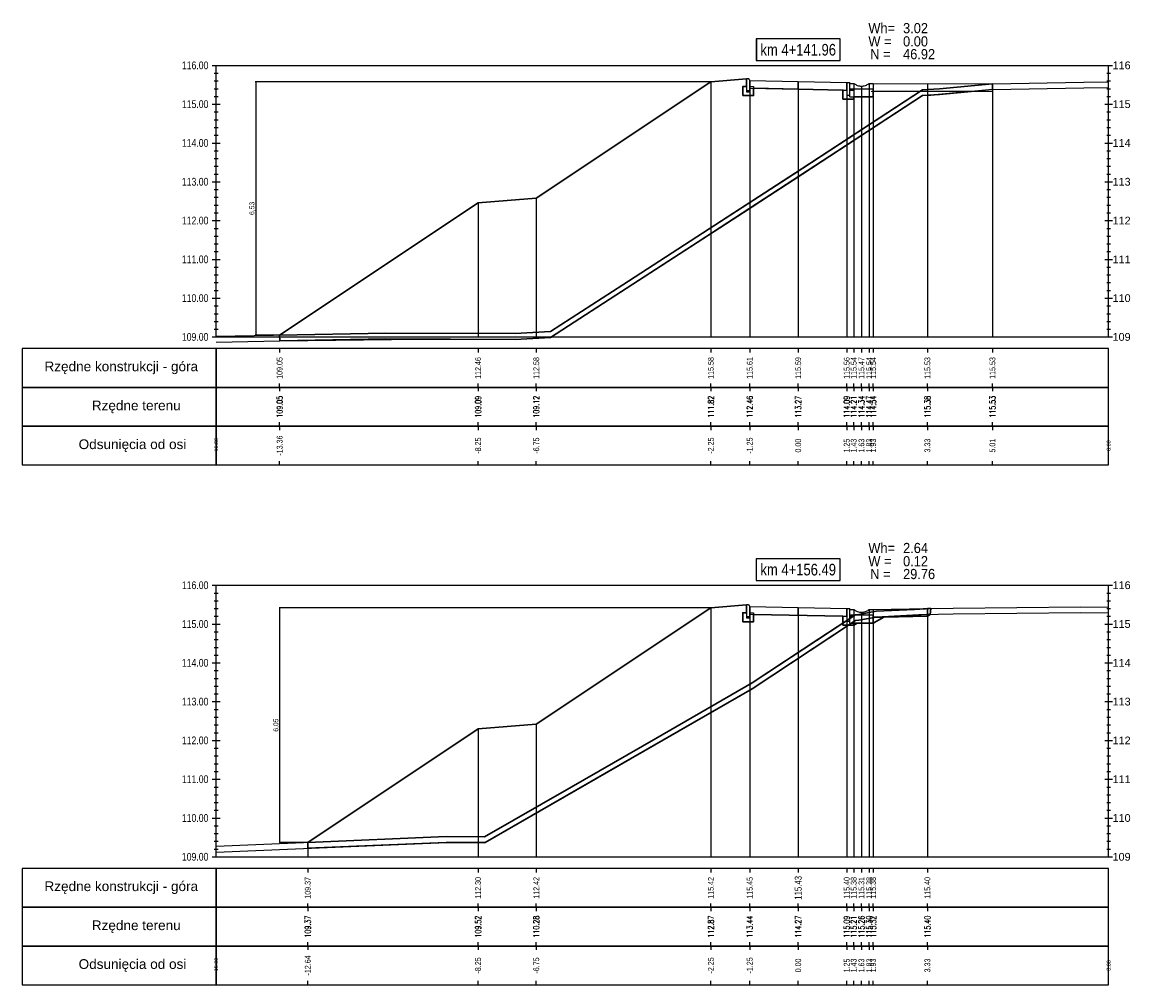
# Model space of a CAD drawing. Extents: x 7537626 to 7538805, y 5722894 to 5725486.
# Tile 10 of 105: x 7538125 to 7538153, y 5725310 to 5725335. Entities that reach past the tile are written whole.
import ezdxf

# ---------------------------------------------------------------- set-up
doc = ezdxf.new("R2010")
doc.units = 0
doc.header["$PDMODE"] = 35
doc.header["$PDSIZE"] = 0.3
for name, color, linetype in [('C-DROGI-PROFILE', 7, 'Continuous'), ('C-DROGI-PROFILE-ETYKIETY', 7, 'Continuous'), ('C-DROGI-PRZEKROJE-ETYKIETY', 7, 'Continuous'), ('C-POPRZECZKA-przekrój', 2, 'Continuous'), ('C-POPRZECZKA-widok', 1, 'Continuous')]:
    doc.layers.add(name, color=color, linetype=linetype)
for name, color, linetype, true_color in [('C-humus', 7, 'Continuous', 0x003df5), ('C-Teren', 7, 'Continuous', 0x008521), ('poprzeczki', 7, 'Continuous', 0x0000d6)]:
    doc.layers.add(name, color=color, linetype=linetype, true_color=true_color)
for name, color, linetype, lineweight, plot in [('D-1.pow. hum.', 7, 'Continuous', 30, False), ('D-2.wykop', 30, 'Continuous', 30, False), ('D-3.nasyp', 4, 'Continuous', 30, False)]:
    doc.layers.add(name, color=color, linetype=linetype, lineweight=lineweight, plot=plot)
doc.layers.add('D-roboty-ziemne-opis', color=2, linetype='Continuous', lineweight=30)
doc.styles.add('2mm08', font='arial.ttf', dxfattribs={"width": 0.8})
doc.styles.add('opis_50', font='arial.ttf', dxfattribs={"height": 0.125})
doc.styles.get("Standard").update_dxf_attribs({"font": 'arial.ttf'})
doc.dimstyles.new('OPIS_50', dxfattribs={"dimscale": 0.5, "dimtxt": 0.125, "dimasz": 0.25, "dimexe": 0.1, "dimexo": 0.15, "dimgap": 0.1, "dimtad": 1, "dimzin": 0, "dimtxsty": 'opis_50', "dimblk": 'ARCHTICK', "dimcen": 0.15, "dimdle": 0.1, "dimaunit": 2, "dimadec": 4, "dimazin": 0, "dimtfac": 1, "dimtmove": 0, "dimatfit": 3, "dimfxl": 1, "dimarcsym": 0})

# ---------------------------------------------------------------- blocks, each defined once
blk = doc.blocks.new('_ArchTick')
at = {"color": 0, "linetype": 'ByBlock', "const_width": 0.15}
blk.add_lwpolyline([(-0.5, -0.5), (0.5, 0.5)], dxfattribs=at)
blk = doc.blocks.new('*D201')
at = {"layer": 'Defpoints', "color": 0, "transparency": 16777216}
for p in [(7538142.468, 5725333.06), (7538130.736, 5725326.531), (7538131.354, 5725326.531)]:
    blk.add_point(p, dxfattribs=at)
at = {"layer": 'poprzeczki', "color": 0, "lineweight": -2, "transparency": 16777216}
for p, q in [((7538142.453, 5725333.06), (7538130.726, 5725333.06)), ((7538130.736, 5725333.07), (7538130.736, 5725326.521)), ((7538131.339, 5725326.531), (7538130.726, 5725326.531))]:
    blk.add_line(p, q, dxfattribs=at)
at = {"layer": 'poprzeczki', "color": 0, "lineweight": -2, "transparency": 16777216, "xscale": 0.025, "yscale": 0.025, "zscale": 0.025}
for p, rotation in [((7538130.736, 5725333.06), 90), ((7538130.736, 5725326.531), 270)]:
    blk.add_blockref('_ArchTick', p, dxfattribs=dict(at, rotation=rotation))
at = {"layer": 'poprzeczki', "color": 0, "transparency": 16777216, "insert": (7538130.651, 5725329.796), "char_height": 0.125, "attachment_point": 5, "rotation": 90, "style": 'opis_50'}
blk.add_mtext('6,53', dxfattribs=at)
blk = doc.blocks.new('*D202')
at = {"layer": 'Defpoints', "color": 0, "transparency": 16777216}
for p in [(7538142.468, 5725319.498), (7538131.353, 5725313.452), (7538132.079, 5725313.452)]:
    blk.add_point(p, dxfattribs=at)
at = {"layer": 'poprzeczki', "color": 0, "lineweight": -2, "transparency": 16777216}
for p, q in [((7538142.453, 5725319.498), (7538131.343, 5725319.498)), ((7538131.353, 5725319.508), (7538131.353, 5725313.442)), ((7538132.064, 5725313.452), (7538131.343, 5725313.452))]:
    blk.add_line(p, q, dxfattribs=at)
at = {"layer": 'poprzeczki', "color": 0, "lineweight": -2, "transparency": 16777216, "xscale": 0.025, "yscale": 0.025, "zscale": 0.025}
for p, rotation in [((7538131.353, 5725319.498), 90), ((7538131.353, 5725313.452), 270)]:
    blk.add_blockref('_ArchTick', p, dxfattribs=dict(at, rotation=rotation))
at = {"layer": 'poprzeczki', "color": 0, "transparency": 16777216, "insert": (7538131.268, 5725316.475), "char_height": 0.125, "attachment_point": 5, "rotation": 90, "style": 'opis_50'}
blk.add_mtext('6,05', dxfattribs=at)

msp = doc.modelspace()

# ---------------------------------------------------------------- linework, layer by layer
at = {"layer": 'C-DROGI-PROFILE', "color": 7, "linetype": 'Continuous', "lineweight": -3}
for p, q in [((7538131.354, 5725326.181), (7538131.354, 5725326.081)), ((7538136.468, 5725326.181), (7538136.468, 5725326.081)), ((7538137.968, 5725326.181), (7538137.968, 5725326.081)), ((7538142.468, 5725326.181), (7538142.468, 5725326.081)), ((7538143.468, 5725326.181), (7538143.468, 5725326.081)), ((7538144.718, 5725326.181), (7538144.718, 5725326.081)), ((7538145.968, 5725326.181), (7538145.968, 5725326.081)), ((7538146.148, 5725326.181), (7538146.148, 5725326.081)), ((7538146.348, 5725326.181), (7538146.348, 5725326.081)), ((7538146.548, 5725326.181), (7538146.548, 5725326.081)), ((7538146.648, 5725326.181), (7538146.648, 5725326.081)), ((7538148.048, 5725326.181), (7538148.048, 5725326.081)), ((7538149.724, 5725326.181), (7538149.724, 5725326.081)), ((7538131.354, 5725325.181), (7538131.354, 5725325.281)), ((7538131.354, 5725325.181), (7538131.354, 5725325.081)), ((7538136.468, 5725325.181), (7538136.468, 5725325.281)), ((7538136.468, 5725325.181), (7538136.468, 5725325.081)), ((7538137.968, 5725325.181), (7538137.968, 5725325.281)), ((7538137.968, 5725325.181), (7538137.968, 5725325.081)), ((7538142.468, 5725325.181), (7538142.468, 5725325.281)), ((7538142.468, 5725325.181), (7538142.468, 5725325.081)), ((7538143.468, 5725325.181), (7538143.468, 5725325.281)), ((7538143.468, 5725325.181), (7538143.468, 5725325.081)), ((7538144.718, 5725325.181), (7538144.718, 5725325.281)), ((7538144.718, 5725325.181), (7538144.718, 5725325.081)), ((7538145.968, 5725325.181), (7538145.968, 5725325.281)), ((7538145.968, 5725325.181), (7538145.968, 5725325.081)), ((7538146.148, 5725325.181), (7538146.148, 5725325.281)), ((7538146.148, 5725325.181), (7538146.148, 5725325.081)), ((7538146.348, 5725325.181), (7538146.348, 5725325.281)), ((7538146.348, 5725325.181), (7538146.348, 5725325.081)), ((7538146.548, 5725325.181), (7538146.548, 5725325.281)), ((7538146.548, 5725325.181), (7538146.548, 5725325.081)), ((7538146.648, 5725325.181), (7538146.648, 5725325.281)), ((7538146.648, 5725325.181), (7538146.648, 5725325.081)), ((7538148.048, 5725325.181), (7538148.048, 5725325.281)), ((7538148.048, 5725325.181), (7538148.048, 5725325.081)), ((7538149.724, 5725325.181), (7538149.724, 5725325.281)), ((7538149.724, 5725325.181), (7538149.724, 5725325.081)), ((7538131.354, 5725324.181), (7538131.354, 5725324.281)), ((7538131.354, 5725324.181), (7538131.354, 5725324.081)), ((7538136.468, 5725324.181), (7538136.468, 5725324.281)), ((7538136.468, 5725324.181), (7538136.468, 5725324.081)), ((7538137.968, 5725324.181), (7538137.968, 5725324.281)), ((7538137.968, 5725324.181), (7538137.968, 5725324.081)), ((7538142.468, 5725324.181), (7538142.468, 5725324.281)), ((7538142.468, 5725324.181), (7538142.468, 5725324.081)), ((7538143.468, 5725324.181), (7538143.468, 5725324.281)), ((7538143.468, 5725324.181), (7538143.468, 5725324.081)), ((7538144.718, 5725324.181), (7538144.718, 5725324.281)), ((7538144.718, 5725324.181), (7538144.718, 5725324.081)), ((7538145.968, 5725324.181), (7538145.968, 5725324.281)), ((7538145.968, 5725324.181), (7538145.968, 5725324.081)), ((7538146.148, 5725324.181), (7538146.148, 5725324.281)), ((7538146.148, 5725324.181), (7538146.148, 5725324.081)), ((7538146.348, 5725324.181), (7538146.348, 5725324.281)), ((7538146.348, 5725324.181), (7538146.348, 5725324.081)), ((7538146.548, 5725324.181), (7538146.548, 5725324.281)), ((7538146.548, 5725324.181), (7538146.548, 5725324.081)), ((7538146.648, 5725324.181), (7538146.648, 5725324.281)), ((7538146.648, 5725324.181), (7538146.648, 5725324.081)), ((7538148.048, 5725324.181), (7538148.048, 5725324.281)), ((7538148.048, 5725324.181), (7538148.048, 5725324.081)), ((7538149.724, 5725324.181), (7538149.724, 5725324.281)), ((7538149.724, 5725324.181), (7538149.724, 5725324.081)), ((7538131.354, 5725323.181), (7538131.354, 5725323.281)), ((7538136.468, 5725323.181), (7538136.468, 5725323.281)), ((7538137.968, 5725323.181), (7538137.968, 5725323.281)), ((7538142.468, 5725323.181), (7538142.468, 5725323.281)), ((7538143.468, 5725323.181), (7538143.468, 5725323.281)), ((7538144.718, 5725323.181), (7538144.718, 5725323.281)), ((7538145.968, 5725323.181), (7538145.968, 5725323.281)), ((7538146.148, 5725323.181), (7538146.148, 5725323.281)), ((7538146.348, 5725323.181), (7538146.348, 5725323.281)), ((7538146.548, 5725323.181), (7538146.548, 5725323.281)), ((7538146.648, 5725323.181), (7538146.648, 5725323.281)), ((7538148.048, 5725323.181), (7538148.048, 5725323.281)), ((7538149.724, 5725323.181), (7538149.724, 5725323.281)), ((7538132.079, 5725312.78), (7538132.079, 5725312.68)), ((7538136.468, 5725312.78), (7538136.468, 5725312.68)), ((7538137.968, 5725312.78), (7538137.968, 5725312.68)), ((7538142.468, 5725312.78), (7538142.468, 5725312.68)), ((7538143.468, 5725312.78), (7538143.468, 5725312.68)), ((7538144.718, 5725312.78), (7538144.718, 5725312.68)), ((7538145.968, 5725312.78), (7538145.968, 5725312.68)), ((7538146.148, 5725312.78), (7538146.148, 5725312.68)), ((7538146.348, 5725312.78), (7538146.348, 5725312.68)), ((7538146.548, 5725312.78), (7538146.548, 5725312.68)), ((7538146.648, 5725312.78), (7538146.648, 5725312.68)), ((7538148.048, 5725312.78), (7538148.048, 5725312.68)), ((7538132.079, 5725311.78), (7538132.079, 5725311.88)), ((7538132.079, 5725311.78), (7538132.079, 5725311.68)), ((7538136.468, 5725311.78), (7538136.468, 5725311.88)), ((7538136.468, 5725311.78), (7538136.468, 5725311.68)), ((7538137.968, 5725311.78), (7538137.968, 5725311.88)), ((7538137.968, 5725311.78), (7538137.968, 5725311.68)), ((7538142.468, 5725311.78), (7538142.468, 5725311.88)), ((7538142.468, 5725311.78), (7538142.468, 5725311.68)), ((7538143.468, 5725311.78), (7538143.468, 5725311.88)), ((7538143.468, 5725311.78), (7538143.468, 5725311.68)), ((7538144.718, 5725311.78), (7538144.718, 5725311.88)), ((7538144.718, 5725311.78), (7538144.718, 5725311.68)), ((7538145.968, 5725311.78), (7538145.968, 5725311.88)), ((7538145.968, 5725311.78), (7538145.968, 5725311.68)), ((7538146.148, 5725311.78), (7538146.148, 5725311.88)), ((7538146.148, 5725311.78), (7538146.148, 5725311.68)), ((7538146.348, 5725311.78), (7538146.348, 5725311.88)), ((7538146.348, 5725311.78), (7538146.348, 5725311.68)), ((7538146.548, 5725311.78), (7538146.548, 5725311.88)), ((7538146.548, 5725311.78), (7538146.548, 5725311.68)), ((7538146.648, 5725311.78), (7538146.648, 5725311.88)), ((7538146.648, 5725311.78), (7538146.648, 5725311.68)), ((7538148.048, 5725311.78), (7538148.048, 5725311.88)), ((7538148.048, 5725311.78), (7538148.048, 5725311.68)), ((7538132.079, 5725310.78), (7538132.079, 5725310.88)), ((7538132.079, 5725310.78), (7538132.079, 5725310.68)), ((7538136.468, 5725310.78), (7538136.468, 5725310.88)), ((7538136.468, 5725310.78), (7538136.468, 5725310.68)), ((7538137.968, 5725310.78), (7538137.968, 5725310.88)), ((7538137.968, 5725310.78), (7538137.968, 5725310.68)), ((7538142.468, 5725310.78), (7538142.468, 5725310.88)), ((7538142.468, 5725310.78), (7538142.468, 5725310.68)), ((7538143.468, 5725310.78), (7538143.468, 5725310.88)), ((7538143.468, 5725310.78), (7538143.468, 5725310.68)), ((7538144.718, 5725310.78), (7538144.718, 5725310.88)), ((7538144.718, 5725310.78), (7538144.718, 5725310.68)), ((7538145.968, 5725310.78), (7538145.968, 5725310.88)), ((7538145.968, 5725310.78), (7538145.968, 5725310.68)), ((7538146.148, 5725310.78), (7538146.148, 5725310.88)), ((7538146.148, 5725310.78), (7538146.148, 5725310.68)), ((7538146.348, 5725310.78), (7538146.348, 5725310.88)), ((7538146.348, 5725310.78), (7538146.348, 5725310.68)), ((7538146.548, 5725310.78), (7538146.548, 5725310.88)), ((7538146.548, 5725310.78), (7538146.548, 5725310.68)), ((7538146.648, 5725310.78), (7538146.648, 5725310.88)), ((7538146.648, 5725310.78), (7538146.648, 5725310.68)), ((7538148.048, 5725310.78), (7538148.048, 5725310.88)), ((7538148.048, 5725310.78), (7538148.048, 5725310.68)), ((7538132.079, 5725309.78), (7538132.079, 5725309.88)), ((7538136.468, 5725309.78), (7538136.468, 5725309.88)), ((7538137.968, 5725309.78), (7538137.968, 5725309.88)), ((7538142.468, 5725309.78), (7538142.468, 5725309.88)), ((7538143.468, 5725309.78), (7538143.468, 5725309.88)), ((7538144.718, 5725309.78), (7538144.718, 5725309.88)), ((7538145.968, 5725309.78), (7538145.968, 5725309.88)), ((7538146.148, 5725309.78), (7538146.148, 5725309.88)), ((7538146.348, 5725309.78), (7538146.348, 5725309.88)), ((7538146.548, 5725309.78), (7538146.548, 5725309.88)), ((7538146.648, 5725309.78), (7538146.648, 5725309.88)), ((7538148.048, 5725309.78), (7538148.048, 5725309.88))]:
    msp.add_line(p, q, dxfattribs=at)
at = {"layer": 'C-DROGI-PROFILE', "color": 1, "linetype": 'Continuous', "lineweight": -3}
for points in [[(7538129.718, 5725325.181), (7538129.718, 5725326.181), (7538124.718, 5725326.181), (7538124.718, 5725325.181)], [(7538129.718, 5725325.181), (7538152.718, 5725325.181), (7538152.718, 5725326.181), (7538129.718, 5725326.181)], [(7538129.718, 5725324.181), (7538129.718, 5725325.181), (7538124.718, 5725325.181), (7538124.718, 5725324.181)], [(7538129.718, 5725324.181), (7538152.718, 5725324.181), (7538152.718, 5725325.181), (7538129.718, 5725325.181)], [(7538129.718, 5725323.181), (7538129.718, 5725324.181), (7538124.718, 5725324.181), (7538124.718, 5725323.181)], [(7538129.718, 5725323.181), (7538152.718, 5725323.181), (7538152.718, 5725324.181), (7538129.718, 5725324.181)], [(7538129.718, 5725311.78), (7538129.718, 5725312.78), (7538124.718, 5725312.78), (7538124.718, 5725311.78)], [(7538129.718, 5725311.78), (7538152.718, 5725311.78), (7538152.718, 5725312.78), (7538129.718, 5725312.78)], [(7538129.718, 5725310.78), (7538129.718, 5725311.78), (7538124.718, 5725311.78), (7538124.718, 5725310.78)], [(7538129.718, 5725310.78), (7538152.718, 5725310.78), (7538152.718, 5725311.78), (7538129.718, 5725311.78)], [(7538129.718, 5725309.78), (7538129.718, 5725310.78), (7538124.718, 5725310.78), (7538124.718, 5725309.78)], [(7538129.718, 5725309.78), (7538152.718, 5725309.78), (7538152.718, 5725310.78), (7538129.718, 5725310.78)]]:
    msp.add_3dface(points, dxfattribs=at)
at = {"layer": 'C-DROGI-PRZEKROJE-ETYKIETY', "color": 1, "linetype": 'Continuous', "lineweight": -3}
for p, q in [((7538142.468, 5725333.06), (7538142.468, 5725326.481)), ((7538143.468, 5725333.094), (7538143.468, 5725326.481)), ((7538144.718, 5725333.069), (7538144.718, 5725326.481)), ((7538145.968, 5725333.044), (7538145.968, 5725326.481)), ((7538146.148, 5725333.018), (7538146.148, 5725326.481)), ((7538146.348, 5725332.948), (7538146.348, 5725326.481)), ((7538146.548, 5725333.018), (7538146.548, 5725326.481)), ((7538146.648, 5725333.018), (7538146.648, 5725326.481)), ((7538148.048, 5725333.018), (7538148.048, 5725326.481)), ((7538142.468, 5725319.498), (7538142.468, 5725313.08)), ((7538143.468, 5725319.532), (7538143.468, 5725313.08)), ((7538144.718, 5725319.507), (7538144.718, 5725313.08)), ((7538145.968, 5725319.482), (7538145.968, 5725313.08)), ((7538146.148, 5725319.456), (7538146.148, 5725313.08)), ((7538146.348, 5725319.386), (7538146.348, 5725313.08)), ((7538146.548, 5725319.456), (7538146.548, 5725313.08)), ((7538146.648, 5725319.456), (7538146.648, 5725313.08)), ((7538148.048, 5725319.48), (7538148.048, 5725313.08))]:
    msp.add_line(p, q, dxfattribs=at)
at = {"layer": 'C-DROGI-PRZEKROJE-ETYKIETY', "color": 1}
msp.add_lwpolyline([(7538149.724, 5725333.006), (7538149.724, 5725326.481)], dxfattribs=at)
at = {"layer": 'C-DROGI-PRZEKROJE-ETYKIETY', "color": 1, "linetype": 'Continuous', "lineweight": -3}
for points in [[(7538136.468, 5725329.94), (7538136.468, 5725326.481)], [(7538137.968, 5725330.06), (7538137.968, 5725326.481)], [(7538131.354, 5725326.531), (7538131.354, 5725326.481)], [(7538137.968, 5725316.498), (7538137.968, 5725313.08)], [(7538136.468, 5725316.378), (7538136.468, 5725313.08)], [(7538132.079, 5725313.452), (7538132.079, 5725313.08)]]:
    msp.add_lwpolyline(points, dxfattribs=at)
at = {"layer": 'C-humus'}
for p, q in [((7538148.412, 5725332.74), (7538148.528, 5725332.746)), ((7538148.528, 5725332.746), (7538149.724, 5725332.856)), ((7538149.724, 5725332.856), (7538152.074, 5725332.899)), ((7538152.074, 5725332.899), (7538152.718, 5725332.91)), ((7538144.586, 5725330.519), (7538147.921, 5725332.703)), ((7538147.921, 5725332.703), (7538148.358, 5725332.73)), ((7538148.358, 5725332.73), (7538148.412, 5725332.74)), ((7538138.331, 5725326.47), (7538144.586, 5725330.519)), ((7538137.424, 5725326.419), (7538138.331, 5725326.47)), ((7538129.718, 5725326.35), (7538132.175, 5725326.396)), ((7538132.175, 5725326.396), (7538134.09, 5725326.43)), ((7538134.09, 5725326.43), (7538137.424, 5725326.419)), ((7538147.718, 5725319.308), (7538147.936, 5725319.328)), ((7538147.936, 5725319.328), (7538148.71, 5725319.342)), ((7538148.71, 5725319.342), (7538151.994, 5725319.377)), ((7538151.994, 5725319.377), (7538152.718, 5725319.368)), ((7538143.535, 5725317.413), (7538146.192, 5725319.172)), ((7538146.192, 5725319.172), (7538146.277, 5725319.177)), ((7538146.277, 5725319.177), (7538146.73, 5725319.26)), ((7538146.73, 5725319.26), (7538147.718, 5725319.308)), ((7538136.634, 5725313.445), (7538143.535, 5725317.413)), ((7538129.718, 5725313.202), (7538135.648, 5725313.452)), ((7538135.648, 5725313.452), (7538136.634, 5725313.445))]:
    msp.add_line(p, q, dxfattribs=at)
at = {"layer": 'C-POPRZECZKA-przekrój', "color": 2, "linetype": 'Continuous', "lineweight": -3}
for p, q in [((7538142.468, 5725333.06), (7538143.388, 5725333.134)), ((7538142.968, 5725333.1), (7538143.388, 5725333.134)), ((7538143.428, 5725333.134), (7538143.388, 5725333.134)), ((7538143.388, 5725333.134), (7538143.388, 5725332.804)), ((7538143.434, 5725333.134), (7538143.428, 5725333.134)), ((7538143.442, 5725333.132), (7538143.434, 5725333.134)), ((7538143.451, 5725333.127), (7538143.442, 5725333.132)), ((7538143.457, 5725333.122), (7538143.451, 5725333.127)), ((7538143.461, 5725333.117), (7538143.457, 5725333.122)), ((7538143.465, 5725333.11), (7538143.461, 5725333.117)), ((7538143.468, 5725333.101), (7538143.465, 5725333.11)), ((7538143.468, 5725333.094), (7538143.468, 5725333.101)), ((7538143.468, 5725333.094), (7538144.718, 5725333.069)), ((7538143.468, 5725333.094), (7538143.469, 5725332.894)), ((7538143.468, 5725332.804), (7538143.468, 5725333.094)), ((7538143.468, 5725333.094), (7538143.468, 5725332.934)), ((7538144.718, 5725332.869), (7538144.718, 5725333.069)), ((7538144.718, 5725333.069), (7538145.968, 5725333.044)), ((7538145.968, 5725333.044), (7538145.967, 5725332.844)), ((7538145.968, 5725333.044), (7538146.048, 5725333.044)), ((7538145.968, 5725332.844), (7538145.968, 5725333.044)), ((7538145.968, 5725333.044), (7538145.968, 5725332.714)), ((7538146.048, 5725332.668), (7538146.048, 5725333.044)), ((7538143.288, 5725332.704), (7538143.288, 5725332.934)), ((7538143.288, 5725332.934), (7538143.388, 5725332.934)), ((7538143.388, 5725332.934), (7538143.388, 5725332.834)), ((7538143.388, 5725332.834), (7538143.468, 5725332.834)), ((7538143.388, 5725332.804), (7538143.468, 5725332.804)), ((7538143.468, 5725332.934), (7538143.568, 5725332.934)), ((7538143.469, 5725332.894), (7538144.718, 5725332.869)), ((7538143.568, 5725332.934), (7538143.568, 5725332.704)), ((7538144.718, 5725332.869), (7538145.967, 5725332.844)), ((7538145.868, 5725332.614), (7538145.868, 5725332.844)), ((7538145.868, 5725332.844), (7538145.968, 5725332.844)), ((7538146.048, 5725333.018), (7538146.148, 5725333.018)), ((7538146.048, 5725332.868), (7538146.048, 5725333.018)), ((7538146.648, 5725332.868), (7538146.048, 5725332.868)), ((7538146.048, 5725332.844), (7538146.148, 5725332.844)), ((7538146.048, 5725332.714), (7538146.048, 5725332.844)), ((7538146.148, 5725333.018), (7538146.165, 5725333.005)), ((7538146.148, 5725332.844), (7538146.148, 5725332.614)), ((7538146.165, 5725333.005), (7538146.183, 5725332.994)), ((7538146.183, 5725332.994), (7538146.199, 5725332.985)), ((7538146.199, 5725332.985), (7538146.219, 5725332.975)), ((7538146.219, 5725332.975), (7538146.241, 5725332.967)), ((7538146.241, 5725332.967), (7538146.269, 5725332.958)), ((7538146.269, 5725332.958), (7538146.295, 5725332.953)), ((7538146.295, 5725332.953), (7538146.318, 5725332.949)), ((7538146.318, 5725332.949), (7538146.348, 5725332.948)), ((7538146.348, 5725332.948), (7538146.371, 5725332.949)), ((7538146.371, 5725332.949), (7538146.397, 5725332.952)), ((7538146.397, 5725332.952), (7538146.419, 5725332.956)), ((7538146.419, 5725332.956), (7538146.448, 5725332.964)), ((7538146.448, 5725332.964), (7538146.474, 5725332.974)), ((7538146.474, 5725332.974), (7538146.498, 5725332.985)), ((7538146.498, 5725332.985), (7538146.517, 5725332.996)), ((7538146.517, 5725332.996), (7538146.532, 5725333.006)), ((7538146.532, 5725333.006), (7538146.548, 5725333.018)), ((7538146.548, 5725333.018), (7538146.648, 5725333.018)), ((7538146.648, 5725333.018), (7538146.648, 5725332.868)), ((7538146.648, 5725332.668), (7538146.648, 5725332.868)), ((7538143.568, 5725332.704), (7538143.288, 5725332.704)), ((7538146.148, 5725332.614), (7538145.868, 5725332.614)), ((7538145.968, 5725332.714), (7538146.048, 5725332.714)), ((7538146.048, 5725332.668), (7538146.648, 5725332.668)), ((7538142.468, 5725319.498), (7538143.388, 5725319.572)), ((7538142.968, 5725319.538), (7538143.388, 5725319.572)), ((7538143.288, 5725319.142), (7538143.288, 5725319.372)), ((7538143.288, 5725319.372), (7538143.388, 5725319.372)), ((7538143.428, 5725319.572), (7538143.388, 5725319.572)), ((7538143.388, 5725319.572), (7538143.388, 5725319.242)), ((7538143.388, 5725319.372), (7538143.388, 5725319.272)), ((7538143.434, 5725319.572), (7538143.428, 5725319.572)), ((7538143.442, 5725319.57), (7538143.434, 5725319.572)), ((7538143.451, 5725319.565), (7538143.442, 5725319.57)), ((7538143.457, 5725319.56), (7538143.451, 5725319.565)), ((7538143.461, 5725319.555), (7538143.457, 5725319.56)), ((7538143.465, 5725319.548), (7538143.461, 5725319.555)), ((7538143.468, 5725319.539), (7538143.465, 5725319.548)), ((7538143.468, 5725319.532), (7538143.468, 5725319.539)), ((7538143.468, 5725319.532), (7538144.718, 5725319.507)), ((7538143.468, 5725319.532), (7538143.469, 5725319.332)), ((7538143.468, 5725319.242), (7538143.468, 5725319.532)), ((7538143.468, 5725319.532), (7538143.468, 5725319.372)), ((7538143.468, 5725319.372), (7538143.568, 5725319.372)), ((7538143.469, 5725319.332), (7538144.718, 5725319.307)), ((7538143.568, 5725319.372), (7538143.568, 5725319.142)), ((7538144.718, 5725319.307), (7538144.718, 5725319.507)), ((7538144.718, 5725319.507), (7538145.968, 5725319.482)), ((7538145.968, 5725319.482), (7538145.967, 5725319.282)), ((7538145.968, 5725319.482), (7538146.048, 5725319.482)), ((7538145.968, 5725319.282), (7538145.968, 5725319.482)), ((7538145.968, 5725319.482), (7538145.968, 5725319.152)), ((7538146.048, 5725319.106), (7538146.048, 5725319.482)), ((7538146.048, 5725319.456), (7538146.148, 5725319.456)), ((7538146.048, 5725319.306), (7538146.048, 5725319.456)), ((7538146.148, 5725319.456), (7538146.165, 5725319.443)), ((7538146.165, 5725319.443), (7538146.183, 5725319.432)), ((7538146.183, 5725319.432), (7538146.199, 5725319.423)), ((7538146.199, 5725319.423), (7538146.219, 5725319.413)), ((7538146.219, 5725319.413), (7538146.241, 5725319.405)), ((7538146.241, 5725319.405), (7538146.269, 5725319.396)), ((7538146.269, 5725319.396), (7538146.295, 5725319.391)), ((7538146.295, 5725319.391), (7538146.318, 5725319.388)), ((7538146.318, 5725319.388), (7538146.348, 5725319.386)), ((7538146.348, 5725319.386), (7538146.371, 5725319.387)), ((7538146.371, 5725319.387), (7538146.397, 5725319.39)), ((7538146.397, 5725319.39), (7538146.419, 5725319.394)), ((7538146.419, 5725319.394), (7538146.448, 5725319.402)), ((7538146.448, 5725319.402), (7538146.474, 5725319.412)), ((7538146.474, 5725319.412), (7538146.498, 5725319.423)), ((7538146.498, 5725319.423), (7538146.517, 5725319.434)), ((7538146.517, 5725319.434), (7538146.532, 5725319.444)), ((7538146.532, 5725319.444), (7538146.548, 5725319.456)), ((7538146.548, 5725319.456), (7538146.648, 5725319.456)), ((7538146.648, 5725319.456), (7538146.648, 5725319.306)), ((7538143.568, 5725319.142), (7538143.288, 5725319.142)), ((7538143.388, 5725319.272), (7538143.468, 5725319.272)), ((7538143.388, 5725319.242), (7538143.468, 5725319.242)), ((7538144.718, 5725319.307), (7538145.967, 5725319.282)), ((7538145.868, 5725319.052), (7538145.868, 5725319.282)), ((7538145.868, 5725319.282), (7538145.968, 5725319.282)), ((7538146.148, 5725319.052), (7538145.868, 5725319.052)), ((7538145.968, 5725319.152), (7538146.048, 5725319.152)), ((7538146.648, 5725319.306), (7538146.048, 5725319.306)), ((7538146.048, 5725319.282), (7538146.148, 5725319.282)), ((7538146.048, 5725319.152), (7538146.048, 5725319.282)), ((7538146.048, 5725319.106), (7538146.648, 5725319.106)), ((7538146.148, 5725319.282), (7538146.148, 5725319.052)), ((7538146.648, 5725319.106), (7538146.648, 5725319.306))]:
    msp.add_line(p, q, dxfattribs=at)
for points in [[(7538131.354, 5725326.531), (7538136.468, 5725329.94), (7538137.968, 5725330.06), (7538142.468, 5725333.06)], [(7538146.597, 5725332.818), (7538149.724, 5725332.806)], [(7538146.598, 5725333.018), (7538149.724, 5725333.006)], [(7538132.079, 5725313.452), (7538136.468, 5725316.378), (7538137.968, 5725316.498), (7538142.468, 5725319.498)]]:
    msp.add_lwpolyline(points, dxfattribs=at)
at = {"layer": 'C-POPRZECZKA-przekrój'}
for points in [[(7538146.648, 5725319.456), (7538148.048, 5725319.48)], [(7538146.652, 5725319.256), (7538148.052, 5725319.28)]]:
    msp.add_lwpolyline(points, dxfattribs=at)
at = {"layer": 'C-POPRZECZKA-widok', "color": 1, "linetype": 'Continuous', "lineweight": -3}
for p, q in [((7538129.618, 5725333.481), (7538152.818, 5725333.481)), ((7538129.718, 5725326.481), (7538129.718, 5725333.481)), ((7538152.718, 5725326.481), (7538152.718, 5725333.481)), ((7538129.668, 5725333.281), (7538129.768, 5725333.281)), ((7538129.668, 5725333.081), (7538129.768, 5725333.081)), ((7538152.668, 5725333.281), (7538152.768, 5725333.281)), ((7538152.668, 5725333.081), (7538152.768, 5725333.081)), ((7538129.668, 5725332.881), (7538129.768, 5725332.881)), ((7538152.668, 5725332.881), (7538152.768, 5725332.881)), ((7538129.618, 5725332.481), (7538129.818, 5725332.481)), ((7538129.668, 5725332.681), (7538129.768, 5725332.681)), ((7538129.668, 5725332.481), (7538129.768, 5725332.481)), ((7538152.618, 5725332.481), (7538152.818, 5725332.481)), ((7538152.668, 5725332.681), (7538152.768, 5725332.681)), ((7538152.668, 5725332.481), (7538152.768, 5725332.481)), ((7538129.668, 5725332.281), (7538129.768, 5725332.281)), ((7538152.668, 5725332.281), (7538152.768, 5725332.281)), ((7538129.668, 5725332.081), (7538129.768, 5725332.081)), ((7538152.668, 5725332.081), (7538152.768, 5725332.081)), ((7538129.668, 5725331.881), (7538129.768, 5725331.881)), ((7538129.668, 5725331.681), (7538129.768, 5725331.681)), ((7538152.668, 5725331.881), (7538152.768, 5725331.881)), ((7538152.668, 5725331.681), (7538152.768, 5725331.681)), ((7538129.618, 5725331.481), (7538129.818, 5725331.481)), ((7538129.668, 5725331.481), (7538129.768, 5725331.481)), ((7538152.618, 5725331.481), (7538152.818, 5725331.481)), ((7538152.668, 5725331.481), (7538152.768, 5725331.481)), ((7538129.668, 5725331.281), (7538129.768, 5725331.281)), ((7538129.668, 5725331.081), (7538129.768, 5725331.081)), ((7538152.668, 5725331.281), (7538152.768, 5725331.281)), ((7538152.668, 5725331.081), (7538152.768, 5725331.081)), ((7538129.668, 5725330.881), (7538129.768, 5725330.881)), ((7538152.668, 5725330.881), (7538152.768, 5725330.881)), ((7538129.618, 5725330.481), (7538129.818, 5725330.481)), ((7538129.668, 5725330.681), (7538129.768, 5725330.681)), ((7538129.668, 5725330.481), (7538129.768, 5725330.481)), ((7538152.618, 5725330.481), (7538152.818, 5725330.481)), ((7538152.668, 5725330.681), (7538152.768, 5725330.681)), ((7538152.668, 5725330.481), (7538152.768, 5725330.481)), ((7538129.668, 5725330.281), (7538129.768, 5725330.281)), ((7538152.668, 5725330.281), (7538152.768, 5725330.281)), ((7538129.668, 5725330.081), (7538129.768, 5725330.081)), ((7538152.668, 5725330.081), (7538152.768, 5725330.081)), ((7538129.668, 5725329.881), (7538129.768, 5725329.881)), ((7538129.668, 5725329.681), (7538129.768, 5725329.681)), ((7538152.668, 5725329.881), (7538152.768, 5725329.881)), ((7538152.668, 5725329.681), (7538152.768, 5725329.681)), ((7538129.618, 5725329.481), (7538129.818, 5725329.481)), ((7538129.668, 5725329.481), (7538129.768, 5725329.481)), ((7538152.618, 5725329.481), (7538152.818, 5725329.481)), ((7538152.668, 5725329.481), (7538152.768, 5725329.481)), ((7538129.668, 5725329.281), (7538129.768, 5725329.281)), ((7538129.668, 5725329.081), (7538129.768, 5725329.081)), ((7538152.668, 5725329.281), (7538152.768, 5725329.281)), ((7538152.668, 5725329.081), (7538152.768, 5725329.081)), ((7538129.668, 5725328.881), (7538129.768, 5725328.881)), ((7538152.668, 5725328.881), (7538152.768, 5725328.881)), ((7538129.618, 5725328.481), (7538129.818, 5725328.481)), ((7538129.668, 5725328.681), (7538129.768, 5725328.681)), ((7538129.668, 5725328.481), (7538129.768, 5725328.481)), ((7538152.618, 5725328.481), (7538152.818, 5725328.481)), ((7538152.668, 5725328.681), (7538152.768, 5725328.681)), ((7538152.668, 5725328.481), (7538152.768, 5725328.481)), ((7538129.668, 5725328.281), (7538129.768, 5725328.281)), ((7538152.668, 5725328.281), (7538152.768, 5725328.281)), ((7538129.668, 5725328.081), (7538129.768, 5725328.081)), ((7538152.668, 5725328.081), (7538152.768, 5725328.081)), ((7538129.668, 5725327.881), (7538129.768, 5725327.881)), ((7538129.668, 5725327.681), (7538129.768, 5725327.681)), ((7538152.668, 5725327.881), (7538152.768, 5725327.881)), ((7538152.668, 5725327.681), (7538152.768, 5725327.681)), ((7538129.618, 5725327.481), (7538129.818, 5725327.481)), ((7538129.668, 5725327.481), (7538129.768, 5725327.481)), ((7538152.618, 5725327.481), (7538152.818, 5725327.481)), ((7538152.668, 5725327.481), (7538152.768, 5725327.481)), ((7538129.668, 5725327.281), (7538129.768, 5725327.281)), ((7538129.668, 5725327.081), (7538129.768, 5725327.081)), ((7538152.668, 5725327.281), (7538152.768, 5725327.281)), ((7538152.668, 5725327.081), (7538152.768, 5725327.081)), ((7538129.668, 5725326.881), (7538129.768, 5725326.881)), ((7538152.668, 5725326.881), (7538152.768, 5725326.881)), ((7538129.618, 5725326.481), (7538152.818, 5725326.481)), ((7538129.668, 5725326.681), (7538129.768, 5725326.681)), ((7538152.668, 5725326.681), (7538152.768, 5725326.681)), ((7538129.618, 5725320.08), (7538152.818, 5725320.08)), ((7538129.718, 5725313.08), (7538129.718, 5725320.08)), ((7538152.718, 5725313.08), (7538152.718, 5725320.08)), ((7538129.668, 5725319.88), (7538129.768, 5725319.88)), ((7538129.668, 5725319.68), (7538129.768, 5725319.68)), ((7538152.668, 5725319.88), (7538152.768, 5725319.88)), ((7538152.668, 5725319.68), (7538152.768, 5725319.68)), ((7538129.668, 5725319.48), (7538129.768, 5725319.48)), ((7538152.668, 5725319.48), (7538152.768, 5725319.48)), ((7538129.618, 5725319.08), (7538129.818, 5725319.08)), ((7538129.668, 5725319.28), (7538129.768, 5725319.28)), ((7538129.668, 5725319.08), (7538129.768, 5725319.08)), ((7538152.618, 5725319.08), (7538152.818, 5725319.08)), ((7538152.668, 5725319.28), (7538152.768, 5725319.28)), ((7538152.668, 5725319.08), (7538152.768, 5725319.08)), ((7538129.668, 5725318.88), (7538129.768, 5725318.88)), ((7538152.668, 5725318.88), (7538152.768, 5725318.88)), ((7538129.668, 5725318.68), (7538129.768, 5725318.68)), ((7538129.668, 5725318.48), (7538129.768, 5725318.48)), ((7538152.668, 5725318.68), (7538152.768, 5725318.68)), ((7538152.668, 5725318.48), (7538152.768, 5725318.48)), ((7538129.668, 5725318.28), (7538129.768, 5725318.28)), ((7538152.668, 5725318.28), (7538152.768, 5725318.28)), ((7538129.618, 5725318.08), (7538129.818, 5725318.08)), ((7538129.668, 5725318.08), (7538129.768, 5725318.08)), ((7538152.618, 5725318.08), (7538152.818, 5725318.08)), ((7538152.668, 5725318.08), (7538152.768, 5725318.08)), ((7538129.668, 5725317.88), (7538129.768, 5725317.88)), ((7538129.668, 5725317.68), (7538129.768, 5725317.68)), ((7538152.668, 5725317.88), (7538152.768, 5725317.88)), ((7538152.668, 5725317.68), (7538152.768, 5725317.68)), ((7538129.668, 5725317.48), (7538129.768, 5725317.48)), ((7538152.668, 5725317.48), (7538152.768, 5725317.48)), ((7538129.618, 5725317.08), (7538129.818, 5725317.08)), ((7538129.668, 5725317.28), (7538129.768, 5725317.28)), ((7538129.668, 5725317.08), (7538129.768, 5725317.08)), ((7538152.618, 5725317.08), (7538152.818, 5725317.08)), ((7538152.668, 5725317.28), (7538152.768, 5725317.28)), ((7538152.668, 5725317.08), (7538152.768, 5725317.08)), ((7538129.668, 5725316.88), (7538129.768, 5725316.88)), ((7538152.668, 5725316.88), (7538152.768, 5725316.88)), ((7538129.668, 5725316.68), (7538129.768, 5725316.68)), ((7538129.668, 5725316.48), (7538129.768, 5725316.48)), ((7538152.668, 5725316.68), (7538152.768, 5725316.68)), ((7538152.668, 5725316.48), (7538152.768, 5725316.48)), ((7538129.668, 5725316.28), (7538129.768, 5725316.28)), ((7538152.668, 5725316.28), (7538152.768, 5725316.28)), ((7538129.618, 5725316.08), (7538129.818, 5725316.08)), ((7538129.668, 5725316.08), (7538129.768, 5725316.08)), ((7538152.618, 5725316.08), (7538152.818, 5725316.08)), ((7538152.668, 5725316.08), (7538152.768, 5725316.08)), ((7538129.668, 5725315.88), (7538129.768, 5725315.88)), ((7538129.668, 5725315.68), (7538129.768, 5725315.68)), ((7538152.668, 5725315.88), (7538152.768, 5725315.88)), ((7538152.668, 5725315.68), (7538152.768, 5725315.68)), ((7538129.668, 5725315.48), (7538129.768, 5725315.48)), ((7538152.668, 5725315.48), (7538152.768, 5725315.48)), ((7538129.618, 5725315.08), (7538129.818, 5725315.08)), ((7538129.668, 5725315.28), (7538129.768, 5725315.28)), ((7538129.668, 5725315.08), (7538129.768, 5725315.08)), ((7538152.618, 5725315.08), (7538152.818, 5725315.08)), ((7538152.668, 5725315.28), (7538152.768, 5725315.28)), ((7538152.668, 5725315.08), (7538152.768, 5725315.08)), ((7538129.668, 5725314.88), (7538129.768, 5725314.88)), ((7538152.668, 5725314.88), (7538152.768, 5725314.88)), ((7538129.668, 5725314.68), (7538129.768, 5725314.68)), ((7538129.668, 5725314.48), (7538129.768, 5725314.48)), ((7538152.668, 5725314.68), (7538152.768, 5725314.68)), ((7538152.668, 5725314.48), (7538152.768, 5725314.48)), ((7538129.668, 5725314.28), (7538129.768, 5725314.28)), ((7538152.668, 5725314.28), (7538152.768, 5725314.28)), ((7538129.618, 5725314.08), (7538129.818, 5725314.08)), ((7538129.668, 5725314.08), (7538129.768, 5725314.08)), ((7538152.618, 5725314.08), (7538152.818, 5725314.08)), ((7538152.668, 5725314.08), (7538152.768, 5725314.08)), ((7538129.668, 5725313.88), (7538129.768, 5725313.88)), ((7538129.668, 5725313.68), (7538129.768, 5725313.68)), ((7538152.668, 5725313.88), (7538152.768, 5725313.88)), ((7538152.668, 5725313.68), (7538152.768, 5725313.68)), ((7538129.668, 5725313.48), (7538129.768, 5725313.48)), ((7538152.668, 5725313.48), (7538152.768, 5725313.48)), ((7538129.618, 5725313.08), (7538152.818, 5725313.08)), ((7538129.668, 5725313.28), (7538129.768, 5725313.28)), ((7538152.668, 5725313.28), (7538152.768, 5725313.28))]:
    msp.add_line(p, q, dxfattribs=at)
at = {"layer": 'C-POPRZECZKA-widok', "color": 3, "linetype": 'Continuous', "lineweight": -3}
for points in [[(7538143.638, 5725333.606), (7538145.798, 5725333.606), (7538145.798, 5725334.162), (7538143.638, 5725334.162)], [(7538143.639, 5725333.606), (7538145.798, 5725333.606), (7538145.798, 5725334.162), (7538143.639, 5725334.162)], [(7538143.638, 5725320.205), (7538145.799, 5725320.205), (7538145.799, 5725320.761), (7538143.638, 5725320.761)]]:
    msp.add_3dface(points, dxfattribs=at)
at = {"layer": 'C-Teren'}
for p, q in [((7538149.724, 5725333.006), (7538152.074, 5725333.049)), ((7538152.074, 5725333.049), (7538152.718, 5725333.06)), ((7538144.586, 5725330.669), (7538147.921, 5725332.853)), ((7538147.921, 5725332.853), (7538148.358, 5725332.88)), ((7538148.358, 5725332.88), (7538148.412, 5725332.89)), ((7538148.412, 5725332.89), (7538148.528, 5725332.896)), ((7538148.528, 5725332.896), (7538149.724, 5725333.006)), ((7538138.331, 5725326.62), (7538144.586, 5725330.669)), ((7538129.718, 5725326.5), (7538132.175, 5725326.546)), ((7538132.175, 5725326.546), (7538134.09, 5725326.58)), ((7538134.09, 5725326.58), (7538137.424, 5725326.569)), ((7538137.424, 5725326.569), (7538138.331, 5725326.62)), ((7538146.192, 5725319.322), (7538146.277, 5725319.327)), ((7538146.277, 5725319.327), (7538146.73, 5725319.41)), ((7538146.73, 5725319.41), (7538147.718, 5725319.458)), ((7538147.718, 5725319.458), (7538147.936, 5725319.478)), ((7538147.936, 5725319.478), (7538148.71, 5725319.492)), ((7538148.71, 5725319.492), (7538151.994, 5725319.527)), ((7538151.994, 5725319.527), (7538152.718, 5725319.518)), ((7538143.535, 5725317.563), (7538146.192, 5725319.322)), ((7538136.634, 5725313.595), (7538143.535, 5725317.563)), ((7538129.718, 5725313.352), (7538135.648, 5725313.602)), ((7538135.648, 5725313.602), (7538136.634, 5725313.595))]:
    msp.add_line(p, q, dxfattribs=at)
at = {"layer": 'D-1.pow. hum.'}
for points in [[(7538131.354, 5725326.531), (7538131.355, 5725326.381), (7538134.09, 5725326.43), (7538137.424, 5725326.419), (7538138.331, 5725326.47), (7538143.309, 5725329.692), (7538147.921, 5725332.703), (7538148.358, 5725332.73), (7538149.724, 5725332.856), (7538149.725, 5725333.006), (7538148.358, 5725332.88), (7538147.921, 5725332.853), (7538144.796, 5725330.806), (7538140.195, 5725327.827), (7538138.331, 5725326.62), (7538137.424, 5725326.569), (7538134.09, 5725326.58), (7538131.354, 5725326.531)], [(7538132.079, 5725313.452), (7538132.079, 5725313.302), (7538135.648, 5725313.452), (7538136.647, 5725313.452), (7538139.732, 5725315.226), (7538143.535, 5725317.413), (7538146.192, 5725319.172), (7538146.277, 5725319.177), (7538146.73, 5725319.26), (7538147.827, 5725319.318), (7538148.119, 5725319.331), (7538148.133, 5725319.482), (7538147.712, 5725319.458), (7538146.73, 5725319.41), (7538146.277, 5725319.327), (7538146.192, 5725319.322), (7538145.246, 5725318.696), (7538143.535, 5725317.563), (7538141.05, 5725316.134), (7538138.868, 5725314.879), (7538136.634, 5725313.595), (7538135.648, 5725313.602), (7538132.079, 5725313.452)]]:
    msp.add_lwpolyline(points, dxfattribs=at)
at = {"layer": 'D-2.wykop'}
msp.add_lwpolyline([(7538146.008, 5725319.052), (7538146.148, 5725319.052), (7538146.24, 5725319.106), (7538146.648, 5725319.106), (7538146.92, 5725319.261), (7538148.048, 5725319.28), (7538148.119, 5725319.331), (7538148.048, 5725319.33), (7538146.73, 5725319.26), (7538146.277, 5725319.177), (7538146.192, 5725319.172), (7538146.01, 5725319.052)], dxfattribs=at)
at = {"layer": 'D-3.nasyp'}
for points in [[(7538143.288, 5725332.704), (7538143.288, 5725332.934), (7538143.388, 5725332.934), (7538143.388, 5725333.134), (7538142.468, 5725333.06), (7538137.968, 5725330.06), (7538136.468, 5725329.94), (7538131.354, 5725326.531), (7538131.357, 5725326.381), (7538134.957, 5725326.427), (7538137.424, 5725326.419), (7538138.331, 5725326.47), (7538142.142, 5725328.937), (7538145.71, 5725331.26), (7538147.921, 5725332.703), (7538148.139, 5725332.717), (7538149.168, 5725332.805), (7538146.648, 5725332.818), (7538146.648, 5725332.668), (7538146.148, 5725332.668), (7538146.148, 5725332.61), (7538145.868, 5725332.614), (7538145.868, 5725332.846), (7538143.568, 5725332.892), (7538143.568, 5725332.704), (7538143.288, 5725332.704)], [(7538143.288, 5725319.142), (7538143.288, 5725319.372), (7538143.388, 5725319.372), (7538143.388, 5725319.572), (7538142.468, 5725319.498), (7538137.968, 5725316.498), (7538136.468, 5725316.378), (7538132.079, 5725313.452), (7538132.079, 5725313.302), (7538135.675, 5725313.452), (7538136.647, 5725313.452), (7538140.108, 5725315.443), (7538143.535, 5725317.413), (7538146.01, 5725319.052), (7538145.868, 5725319.052), (7538145.868, 5725319.282), (7538143.568, 5725319.33), (7538143.568, 5725319.142), (7538143.288, 5725319.142)], [(7538148.048, 5725319.48), (7538148.048, 5725319.28), (7538148.119, 5725319.331), (7538148.133, 5725319.482), (7538148.048, 5725319.48)], [(7538146.148, 5725319.106), (7538146.148, 5725319.052), (7538146.24, 5725319.106), (7538146.148, 5725319.106)], [(7538146.645, 5725319.256), (7538146.648, 5725319.106), (7538146.92, 5725319.261), (7538146.645, 5725319.255)]]:
    msp.add_lwpolyline(points, dxfattribs=at)

# ---------------------------------------------------------------- texts
at = {"layer": 'C-DROGI-PROFILE', "color": 2}
for s, p in [('Rzędne konstrukcji - góra', (7538125.293, 5725325.597)), ('Rzędne terenu', (7538126.513, 5725324.591)), ('Odsunięcia od osi', (7538126.174, 5725323.591)), ('Rzędne konstrukcji - góra', (7538125.293, 5725312.197)), ('Rzędne terenu', (7538126.513, 5725311.191)), ('Odsunięcia od osi', (7538126.174, 5725310.191))]:
    msp.add_text(s, height=0.25, dxfattribs=at).set_placement(p)
at = {"layer": 'C-DROGI-PROFILE-ETYKIETY', "color": 1, "linetype": 'Continuous', "lineweight": -3, "attachment_point": 5, "rotation": 90, "style": '2mm08'}
for s, insert, char_height in [('109.05', (7538131.354, 5725325.681), 0.15), ('112.46', (7538136.468, 5725325.681), 0.15), ('112.58', (7538137.968, 5725325.681), 0.15), ('115.58', (7538142.468, 5725325.681), 0.15), ('115.61', (7538143.468, 5725325.681), 0.15), ('115.59', (7538144.718, 5725325.681), 0.15), ('115.56', (7538145.968, 5725325.681), 0.15), ('115.54', (7538146.148, 5725325.681), 0.15), ('115.47', (7538146.348, 5725325.681), 0.15), ('115.54', (7538146.548, 5725325.681), 0.15), ('115.54', (7538146.648, 5725325.681), 0.15), ('115.54', (7538146.651, 5725325.681), 0.15), ('115.54', (7538146.651, 5725325.681), 0.15), ('115.53', (7538148.048, 5725325.681), 0.15), ('115.53', (7538149.724, 5725325.681), 0.15), ('{\\Fsimplex|c238;109.05}', (7538131.354, 5725324.681), 0.15), ('{\\Fsimplex|c238;109.09}', (7538136.468, 5725324.681), 0.15), ('{\\Fsimplex|c238;109.12}', (7538137.968, 5725324.681), 0.15), ('{\\Fsimplex|c238;111.82}', (7538142.468, 5725324.681), 0.15), ('{\\Fsimplex.shx|c238;112.46}', (7538143.468, 5725324.681), 0.15), ('{\\Fsimplex.shx|c238;113.27}', (7538144.718, 5725324.681), 0.15), ('{\\Fsimplex.shx|c238;114.09}', (7538145.968, 5725324.681), 0.15), ('{\\Fsimplex.shx|c238;114.21}', (7538146.148, 5725324.681), 0.15), ('{\\Fsimplex.shx|c238;114.34}', (7538146.348, 5725324.681), 0.15), ('{\\Fsimplex.shx|c238;114.47}', (7538146.548, 5725324.681), 0.15), ('{\\Fsimplex.shx|c238;114.54}', (7538146.648, 5725324.681), 0.15), ('{\\Fsimplex.shx|c238;114.54}', (7538146.651, 5725324.681), 0.15), ('{\\Fsimplex.shx|c238;114.54}', (7538146.651, 5725324.681), 0.15), ('{\\Fsimplex|c238;115.38}', (7538148.048, 5725324.681), 0.15), ('{\\Fsimplex|c238;115.53}', (7538149.724, 5725324.681), 0.15), ('-13.36', (7538131.354, 5725323.681), 0.15), ('-8.25', (7538136.468, 5725323.681), 0.15), ('-6.75', (7538137.968, 5725323.681), 0.15), ('-2.25', (7538142.468, 5725323.681), 0.15), ('-1.25', (7538143.468, 5725323.681), 0.15), ('0.00', (7538144.718, 5725323.681), 0.15), ('1.25', (7538145.968, 5725323.681), 0.15), ('1.43', (7538146.148, 5725323.681), 0.15), ('1.63', (7538146.348, 5725323.681), 0.15), ('1.83', (7538146.548, 5725323.681), 0.15), ('1.93', (7538146.648, 5725323.681), 0.15), ('1.93', (7538146.651, 5725323.681), 0.15), ('1.93', (7538146.651, 5725323.681), 0.15), ('3.33', (7538148.048, 5725323.681), 0.15), ('5.01', (7538149.724, 5725323.681), 0.15), ('109.37', (7538132.079, 5725312.28), 0.15), ('112.30', (7538136.468, 5725312.28), 0.15), ('112.42', (7538137.968, 5725312.28), 0.15), ('115.42', (7538142.468, 5725312.28), 0.15), ('115.45', (7538143.468, 5725312.28), 0.15), ('115.43', (7538144.718, 5725312.28), 0.18), ('115.40', (7538145.968, 5725312.28), 0.15), ('115.38', (7538146.148, 5725312.28), 0.15), ('115.31', (7538146.348, 5725312.28), 0.15), ('115.38', (7538146.548, 5725312.28), 0.15), ('115.38', (7538146.648, 5725312.28), 0.15), ('115.40', (7538148.048, 5725312.28), 0.15), ('{\\Fsimplex|c238;109.37}', (7538132.079, 5725311.28), 0.15), ('{\\Fsimplex|c238;109.52}', (7538136.468, 5725311.28), 0.15), ('{\\Fsimplex|c238;110.28}', (7538137.968, 5725311.28), 0.15), ('{\\Fsimplex|c238;112.87}', (7538142.468, 5725311.28), 0.15), ('{\\Fsimplex.shx|c238;113.44}', (7538143.468, 5725311.28), 0.15), ('{\\Fsimplex.shx|c238;114.27}', (7538144.718, 5725311.28), 0.15), ('{\\Fsimplex.shx|c238;115.09}', (7538145.968, 5725311.28), 0.15), ('{\\Fsimplex.shx|c238;115.21}', (7538146.148, 5725311.28), 0.15), ('{\\Fsimplex.shx|c238;115.26}', (7538146.348, 5725311.28), 0.15), ('{\\Fsimplex.shx|c238;115.30}', (7538146.548, 5725311.28), 0.15), ('{\\Fsimplex.shx|c238;115.32}', (7538146.648, 5725311.28), 0.15), ('{\\Fsimplex|c238;115.40}', (7538148.048, 5725311.28), 0.15), ('-12.64', (7538132.079, 5725310.28), 0.15), ('-8.25', (7538136.468, 5725310.28), 0.15), ('-6.75', (7538137.968, 5725310.28), 0.15), ('-2.25', (7538142.468, 5725310.28), 0.15), ('-1.25', (7538143.468, 5725310.28), 0.15), ('0.00', (7538144.718, 5725310.28), 0.15), ('1.25', (7538145.968, 5725310.28), 0.15), ('1.43', (7538146.148, 5725310.28), 0.15), ('1.63', (7538146.348, 5725310.28), 0.15), ('1.83', (7538146.548, 5725310.28), 0.15), ('1.93', (7538146.648, 5725310.28), 0.15), ('3.33', (7538148.048, 5725310.28), 0.15)]:
    msp.add_mtext(s, dxfattribs=dict(at, insert=insert, char_height=char_height))
at = {"layer": 'C-DROGI-PROFILE-ETYKIETY', "color": 7, "linetype": 'Continuous', "lineweight": -3, "char_height": 0.1, "attachment_point": 5, "rotation": 90, "style": '2mm08'}
for s, insert in [('-15.00', (7538129.718, 5725323.681)), ('8.00', (7538152.718, 5725323.681)), ('-15.00', (7538129.718, 5725310.28)), ('8.00', (7538152.718, 5725310.28))]:
    msp.add_mtext(s, dxfattribs=dict(at, insert=insert))
at = {"layer": 'C-POPRZECZKA-widok', "color": 3, "linetype": 'Continuous', "lineweight": -3, "char_height": 0.3, "attachment_point": 8, "style": '2mm08'}
for s, insert in [('km 4+141.96', (7538144.718, 5725333.731)), ('km 4+156.49', (7538144.718, 5725320.33))]:
    msp.add_mtext(s, dxfattribs=dict(at, insert=insert))
at = {"layer": 'C-POPRZECZKA-widok', "color": 1, "linetype": 'Continuous', "lineweight": -3, "char_height": 0.2, "attachment_point": 6, "style": '2mm08'}
for s, insert in [('116.00', (7538129.518, 5725333.481)), ('115.00', (7538129.518, 5725332.481)), ('114.00', (7538129.518, 5725331.481)), ('113.00', (7538129.518, 5725330.481)), ('112.00', (7538129.518, 5725329.481)), ('111.00', (7538129.518, 5725328.481)), ('110.00', (7538129.518, 5725327.481)), ('109.00', (7538129.518, 5725326.481)), ('116.00', (7538129.518, 5725320.08)), ('115.00', (7538129.518, 5725319.08)), ('114.00', (7538129.518, 5725318.08)), ('113.00', (7538129.518, 5725317.08)), ('112.00', (7538129.518, 5725316.08)), ('111.00', (7538129.518, 5725315.08)), ('110.00', (7538129.518, 5725314.08)), ('109.00', (7538129.518, 5725313.08))]:
    msp.add_mtext(s, dxfattribs=dict(at, insert=insert))
at = {"layer": 'C-POPRZECZKA-widok', "color": 1, "linetype": 'Continuous', "lineweight": -3, "char_height": 0.2, "attachment_point": 4}
for s, insert in [('116', (7538152.818, 5725333.481)), ('115', (7538152.818, 5725332.481)), ('114', (7538152.818, 5725331.481)), ('113', (7538152.818, 5725330.481)), ('112', (7538152.818, 5725329.481)), ('111', (7538152.818, 5725328.481)), ('110', (7538152.818, 5725327.481)), ('109', (7538152.818, 5725326.481)), ('116', (7538152.818, 5725320.08)), ('115', (7538152.818, 5725319.08)), ('114', (7538152.818, 5725318.08)), ('113', (7538152.818, 5725317.08)), ('112', (7538152.818, 5725316.08)), ('111', (7538152.818, 5725315.08)), ('110', (7538152.818, 5725314.08)), ('109', (7538152.818, 5725313.08))]:
    msp.add_mtext(s, dxfattribs=dict(at, insert=insert))
at = {"layer": 'D-roboty-ziemne-opis', "lineweight": 25, "width": 0.9}
for s, p in [('Wh=', (7538146.526, 5725334.311)), ('3.02', (7538147.42, 5725334.311)), ('W =', (7538146.526, 5725333.97)), ('0.00', (7538147.42, 5725333.97)), ('N =', (7538146.574, 5725333.64)), ('46.92', (7538147.42, 5725333.64)), ('Wh=', (7538146.526, 5725320.91)), ('2.64', (7538147.42, 5725320.91)), ('W =', (7538146.526, 5725320.569)), ('0.12', (7538147.42, 5725320.569)), ('N =', (7538146.574, 5725320.239)), ('29.76', (7538147.42, 5725320.239))]:
    msp.add_text(s, height=0.2625, dxfattribs=at).set_placement(p)

# ---------------------------------------------------------------- dimensions: what is measured, and where the dimension line sits
at = {"layer": 'poprzeczki'}
for base, p1, p2, picture, middle in [((7538130.736, 5725326.531), (7538142.468, 5725333.06), (7538131.354, 5725326.531), '*D201', (7538130.651, 5725329.796)), ((7538131.353, 5725313.452), (7538142.468, 5725319.498), (7538132.079, 5725313.452), '*D202', (7538131.268, 5725316.475))]:
    dim = msp.add_linear_dim(base=base, p1=p1, p2=p2, angle=90, dimstyle='OPIS_50', override={"dimscale": 0.1}, dxfattribs=at)
    dim.commit()
    dim.dimension.update_dxf_attribs({"geometry": picture, "text_midpoint": middle})

doc.saveas('drawing.dxf')
